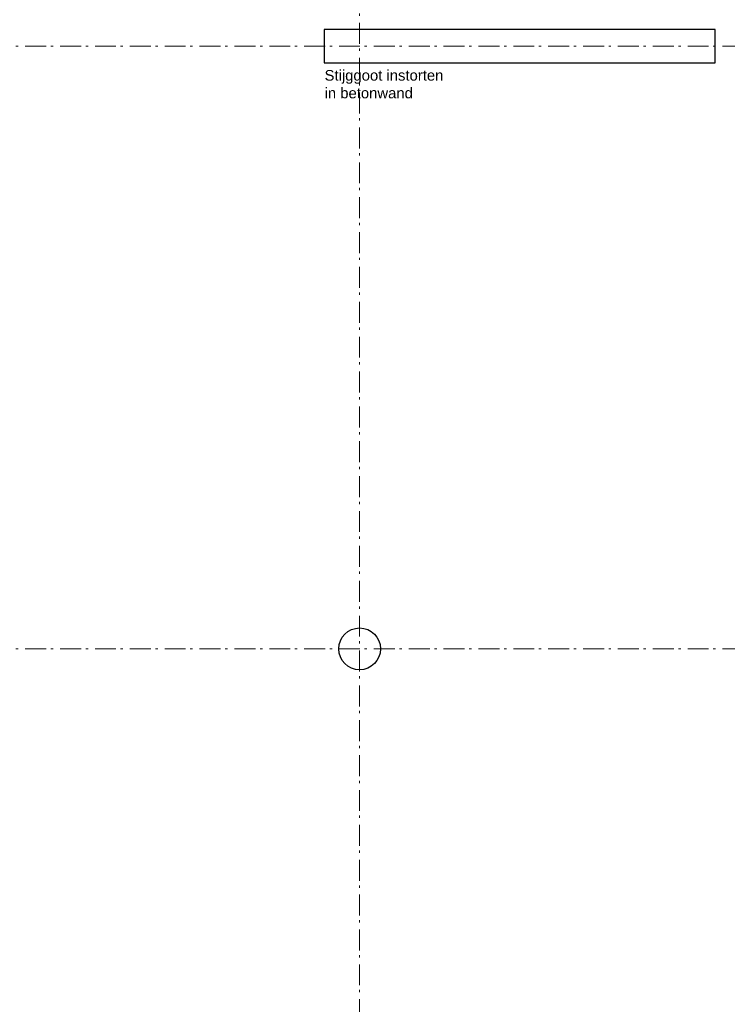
# Model space of a CAD drawing. Header units: millimetres. Extents: x -75976 to 232306, y 42824 to 140527.
# Tile 124 of 199: x 217874 to 226331, y 61773 to 73537. Entities that reach past the tile are written whole.
import ezdxf

# ---------------------------------------------------------------- set-up
doc = ezdxf.new("R2010")
doc.units = ezdxf.units.MM
doc.header["$LTSCALE"] = 400
doc.linetypes.add('STYLE_06', pattern=[1.041641, 0.625, -0.208282, 0.069427, -0.138931])
for name, color, linetype, lineweight in [('Buitenkozijnen', 140, 'Continuous', 15), ('mat-beton (ihwg)', 5, 'Continuous', 25), ('None', 7, 'Continuous', 9)]:
    doc.layers.add(name, color=color, linetype=linetype, lineweight=lineweight)
doc.styles.add('Arial', font='arial.ttf', dxfattribs={"height": 176.388889})

# ---------------------------------------------------------------- blocks, each defined once
blk = doc.blocks.new('Kolom O 500')
at = {"layer": 'mat-beton (ihwg)', "lineweight": 25}
blk.add_circle((0, 0), 250, dxfattribs=at)

msp = doc.modelspace()

# ---------------------------------------------------------------- linework, layer by layer
at = {"layer": 'mat-beton (ihwg)', "color": 92, "lineweight": 25}
msp.add_lwpolyline([(226186.85564, 73020.0182), (226186.85564, 73420.0182), (221511.85564, 73420.0182), (221511.85564, 73020.0182)], close=True, dxfattribs=at)
at = {"layer": 'None', "color": 43, "linetype": 'STYLE_06', "lineweight": 9}
for p, q in [((221936.85564, 49500.0182), (221936.85564, 81745.65207)), ((231940.79627, 73220.0182), (198220.89564, 73220.0182)), ((231940.79627, 66020.0182), (198220.89564, 66020.0182))]:
    msp.add_line(p, q, dxfattribs=at)

# ---------------------------------------------------------------- block references
at = {"layer": 'Buitenkozijnen', "color": 43}
msp.add_blockref('Kolom O 500', (221936.85564, 66020.0182), dxfattribs=at)

# ---------------------------------------------------------------- texts
at = {"layer": 'None', "color": 43, "insert": (221517.85564, 72936.31729), "char_height": 127, "attachment_point": 1, "style": 'Arial'}
msp.add_mtext('Stijggoot instorten\\Pin betonwand', dxfattribs=at)

doc.saveas('drawing.dxf')
